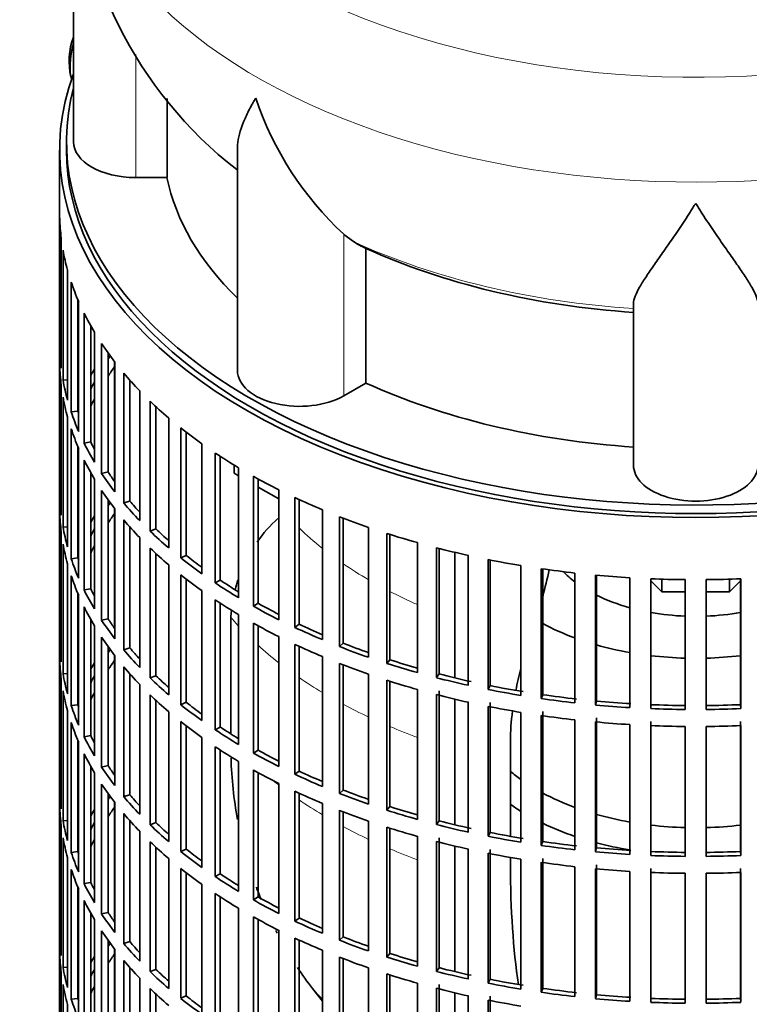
# Model space of a CAD drawing. Header units: millimetres. Extents: x 148 to 904, y -3036 to 2161.
# Tile 4 of 24: x 687 to 793, y -2901 to -2758. Entities that reach past the tile are written whole.
import ezdxf

# ---------------------------------------------------------------- set-up
doc = ezdxf.new("R2010")
doc.units = ezdxf.units.MM
for name, color, linetype in [('M5X8_UNI7687', 7, 'Continuous'), ('VSI134_DIFFUSORE', 7, 'Continuous'), ('VSI134_FILTRO_A', 7, 'Continuous'), ('VSI134_GIUNTO_8×', 7, 'Continuous'), ('VSI134_SUPPORTO_', 7, 'Continuous')]:
    doc.layers.add(name, color=color, linetype=linetype)

# ---------------------------------------------------------------- blocks, each defined once
blk = doc.blocks.new('SE4')
at = {"layer": 'M5X8_UNI7687', "color": 7, "linetype": 'Continuous', "lineweight": 35}
blk.add_arc((704.61, -2764.2), 10, 159.6255, 193.1681, dxfattribs=at)
blk.add_ellipse((696.44, -2762.48), major_axis=(1.01, 4.83), ratio=0.279258, start_param=1.436063, end_param=2.733198, dxfattribs=at)
at = {"layer": 'VSI134_DIFFUSORE', "color": 7, "linetype": 'Continuous', "lineweight": 35}
for p, q in [((695.24, -2732.78), (695.24, -2775.83)), ((708.77, -2781.03), (708.77, -2769.59)), ((718.96, -2776.74), (718.96, -2808.9)), ((704.24, -2781.03), (708.77, -2781.03)), ((735.75, -2790.28), (734.33, -2789.23)), ((737.53, -2810.73), (737.53, -2791.25)), ((776.24, -2822.6), (776.24, -2799.25)), ((734.33, -2812.58), (737.53, -2810.73))]:
    blk.add_line(p, q, dxfattribs=at)
at = {"layer": 'VSI134_DIFFUSORE', "color": 4, "linetype": 'Continuous', "lineweight": 9}
for p, q in [((704.24, -2781.03), (704.24, -2763.24)), ((734.33, -2812.58), (734.33, -2789.23))]:
    blk.add_line(p, q, dxfattribs=at)
at = {"layer": 'VSI134_DIFFUSORE', "color": 7, "linetype": 'Continuous', "lineweight": 35}
for centre, radius, start, end in [((756.57, -2731.53), 61.32, 181.1779, 232.0397), ((766.83, -2754.27), 47.73, 198.6373, 227.0857), ((743.66, -2777.89), 14.7, 237.4509, 245.3566)]:
    blk.add_arc(centre, radius, start, end, dxfattribs=at)
at = {"layer": 'VSI134_DIFFUSORE', "color": 4, "linetype": 'Continuous', "lineweight": 9}
for centre, major_axis, start_param, end_param in [((785.24, -2717.06), (85.67, 0), 2.813009, 6.283185), ((785.24, -2729.82), (-89.83, 0), 0, 3.209736), ((785.24, -2754.36), (-79.5, 0), 0.898849, 1.457346)]:
    blk.add_ellipse(centre, major_axis=major_axis, ratio=0.57735, start_param=start_param, end_param=end_param, dxfattribs=at)
at = {"layer": 'VSI134_DIFFUSORE', "color": 7, "linetype": 'Continuous', "lineweight": 35}
for centre, major_axis, start_param, end_param in [((704.24, -2775.83), (9, 0), 3.141593, 4.712389), ((785.24, -2775.83), (-77, 0), 0.117151, 0.534109), ((785.24, -2756.36), (-77, 0), 0.902549, 1.453645), ((727.96, -2808.9), (9, 0), 3.141593, 5.497787), ((785.24, -2775.83), (-77, 0), 0.902549, 1.453645), ((785.24, -2822.6), (-9, 0), 0, 3.141593)]:
    blk.add_ellipse(centre, major_axis=major_axis, ratio=0.57735, start_param=start_param, end_param=end_param, dxfattribs=at)
for points, knots in [([(718.96, -2776.76), (718.96, -2776.6), (718.97, -2776.44), (719.05, -2775.26), (719.34, -2774.21), (720.01, -2772.54), (720.27, -2771.96), (720.73, -2771.07), (720.89, -2770.77), (721.14, -2770.31), (721.28, -2770.08), (721.41, -2769.84), (721.5, -2769.69), (721.55, -2769.61), (721.6, -2769.53)], [0.4600931, 0.4600931, 0.4600931, 0.4600931, 0.5, 0.5, 0.75, 0.75, 0.875, 0.875, 0.9375, 0.9375, 0.96875, 0.984375, 0.984375, 1, 1, 1, 1]), ([(785.24, -2784.75), (785.11, -2784.96), (784.97, -2785.17), (784.71, -2785.59), (784.57, -2785.8), (784.18, -2786.42), (783.91, -2786.82), (783.13, -2788.01), (782.61, -2788.78), (781.6, -2790.25), (781.1, -2790.97), (780.15, -2792.32), (779.7, -2792.96), (778.86, -2794.18), (778.46, -2794.76), (777.92, -2795.58), (777.75, -2795.85), (777.43, -2796.36), (777.27, -2796.61), (776.86, -2797.33), (776.64, -2797.77), (776.33, -2798.57), (776.24, -2798.93), (776.24, -2799.25)], [0, 0, 0, 0, 0.03125, 0.03125, 0.0625, 0.0625, 0.125, 0.125, 0.25, 0.25, 0.375, 0.375, 0.5, 0.5, 0.625, 0.625, 0.6875, 0.6875, 0.75, 0.75, 0.875, 0.875, 1, 1, 1, 1]), ([(794.24, -2799.25), (794.24, -2798.93), (794.15, -2798.57), (793.84, -2797.77), (793.61, -2797.33), (793.2, -2796.62), (793.05, -2796.37), (792.73, -2795.85), (792.56, -2795.58), (792.02, -2794.76), (791.62, -2794.19), (790.78, -2792.96), (790.32, -2792.32), (789.38, -2790.97), (788.88, -2790.26), (787.87, -2788.78), (787.35, -2788.02), (786.56, -2786.82), (786.3, -2786.42), (785.9, -2785.8), (785.77, -2785.59), (785.5, -2785.17), (785.37, -2784.96), (785.24, -2784.75)], [0, 0, 0, 0, 0.125, 0.125, 0.25, 0.25, 0.3125, 0.3125, 0.375, 0.375, 0.5, 0.5, 0.625, 0.625, 0.75, 0.75, 0.875, 0.875, 0.9375, 0.9375, 0.96875, 0.96875, 1, 1, 1, 1])]:
    blk.add_open_spline(points, degree=3, knots=knots, dxfattribs=at)
at = {"layer": 'VSI134_FILTRO_A', "color": 7, "linetype": 'Continuous', "lineweight": 35}
for p, q in [((693.24, -2777.06), (693.24, -2941.18)), ((693.25, -2786.91), (693.25, -2805.69)), ((693.47, -2789.8), (693.47, -2808.58)), ((693.73, -2791.54), (693.73, -2810.32)), ((694.38, -2794.4), (694.38, -2813.18)), ((694.91, -2796.12), (694.91, -2814.9)), ((695.89, -2798.7), (695.89, -2814.78)), ((695.99, -2798.94), (695.99, -2817.72)), ((696.78, -2800.63), (696.78, -2819.41)), ((697.73, -2802.44), (697.73, -2819.24)), ((698.28, -2803.38), (698.28, -2822.16)), ((693.47, -2805.69), (693.25, -2805.69)), ((699.32, -2805.03), (699.32, -2823.81)), ((700.24, -2806.37), (700.24, -2823.58)), ((693.25, -2808.14), (693.25, -2826.92)), ((701.23, -2807.69), (701.23, -2826.47)), ((702.51, -2809.28), (702.51, -2828.06)), ((693.47, -2811.03), (693.47, -2829.81)), ((694.38, -2810.27), (693.73, -2810.32)), ((703.4, -2810.3), (703.4, -2827.79)), ((693.73, -2812.77), (693.73, -2831.55)), ((704.82, -2811.84), (704.82, -2830.62)), ((706.33, -2813.35), (706.33, -2832.13)), ((707.17, -2814.15), (707.17, -2831.82)), ((694.38, -2815.63), (694.38, -2834.41)), ((695.89, -2814.78), (694.91, -2814.9)), ((709.02, -2815.79), (709.02, -2834.57)), ((694.91, -2817.35), (694.91, -2836.13)), ((710.75, -2817.22), (710.75, -2836)), ((711.55, -2817.84), (711.55, -2835.65)), ((695.89, -2819.93), (695.89, -2836.01)), ((697.73, -2819.24), (696.78, -2819.41)), ((713.8, -2819.51), (713.8, -2838.29)), ((695.99, -2820.17), (695.99, -2838.95)), ((715.74, -2820.85), (715.74, -2839.63)), ((716.48, -2821.33), (716.48, -2839.24)), ((696.78, -2821.86), (696.78, -2840.64)), ((697.73, -2823.67), (697.73, -2840.47)), ((700.24, -2823.58), (699.32, -2823.81)), ((719.12, -2822.98), (719.12, -2841.76)), ((721.26, -2824.21), (721.26, -2842.99)), ((698.28, -2824.61), (698.28, -2843.39)), ((721.94, -2824.59), (721.94, -2842.57)), ((693.47, -2826.92), (693.25, -2826.92)), ((699.32, -2826.26), (699.32, -2845.03)), ((724.95, -2826.16), (724.95, -2844.94)), ((700.24, -2827.59), (700.24, -2844.81)), ((703.4, -2827.79), (702.51, -2828.06)), ((727.27, -2827.29), (727.27, -2846.07)), ((727.88, -2827.57), (727.88, -2845.61)), ((693.25, -2829.37), (693.25, -2848.15)), ((701.23, -2828.92), (701.23, -2847.7)), ((731.24, -2829.04), (731.24, -2847.82)), ((702.51, -2830.51), (702.51, -2849.29)), ((733.72, -2830.05), (733.72, -2848.83)), ((734.25, -2830.25), (734.25, -2848.34)), ((693.47, -2832.26), (693.47, -2851.04)), ((694.38, -2831.5), (693.73, -2831.55)), ((703.4, -2831.53), (703.4, -2849.02)), ((707.17, -2831.82), (706.33, -2832.13)), ((737.93, -2831.6), (737.93, -2850.38)), ((740.56, -2832.47), (740.56, -2851.25)), ((741.02, -2832.62), (741.02, -2850.74)), ((693.73, -2834), (693.73, -2852.78)), ((704.82, -2833.07), (704.82, -2851.85)), ((744.99, -2833.8), (744.99, -2852.58)), ((706.33, -2834.58), (706.33, -2853.36)), ((707.17, -2835.38), (707.17, -2853.05)), ((711.55, -2835.65), (710.75, -2836)), ((747.73, -2834.54), (747.73, -2853.32)), ((748.12, -2834.64), (748.12, -2852.79)), ((752.35, -2835.65), (752.35, -2854.43)), ((694.38, -2836.86), (694.38, -2855.64)), ((695.89, -2836.01), (694.91, -2836.13)), ((709.02, -2837.02), (709.02, -2855.8)), ((755.2, -2836.25), (755.2, -2855.03)), ((755.5, -2836.31), (755.5, -2854.47)), ((710.75, -2838.45), (710.75, -2857.23)), ((759.97, -2837.11), (759.97, -2855.89)), ((762.89, -2837.57), (762.89, -2856.35)), ((763.11, -2837.6), (763.11, -2855.78)), ((767.77, -2838.19), (767.77, -2856.97)), ((770.76, -2838.49), (770.76, -2857.27)), ((770.89, -2838.51), (770.89, -2856.7)), ((694.91, -2838.58), (694.91, -2857.36)), ((711.55, -2839.07), (711.55, -2856.88)), ((716.48, -2839.24), (715.74, -2839.63)), ((775.71, -2838.87), (775.71, -2857.65)), ((778.73, -2839.02), (778.73, -2857.8)), ((778.77, -2839.03), (778.77, -2857.23)), ((783.72, -2839.15), (783.72, -2857.93)), ((786.75, -2839.15), (786.75, -2857.93)), ((791.7, -2839.03), (791.7, -2857.23)), ((791.75, -2839.02), (791.75, -2857.8)), ((695.89, -2841.15), (695.89, -2857.24)), ((697.73, -2840.47), (696.78, -2840.64)), ((713.8, -2840.74), (713.8, -2859.52)), ((695.99, -2841.4), (695.99, -2860.18)), ((715.74, -2842.08), (715.74, -2860.86)), ((716.48, -2842.56), (716.48, -2860.47)), ((721.94, -2842.57), (721.26, -2842.99)), ((696.78, -2843.09), (696.78, -2861.87)), ((697.73, -2844.89), (697.73, -2861.69)), ((700.24, -2844.81), (699.32, -2845.03)), ((719.12, -2844.21), (719.12, -2862.98)), ((721.26, -2845.44), (721.26, -2864.22)), ((727.88, -2845.61), (727.27, -2846.07)), ((698.28, -2845.84), (698.28, -2864.62)), ((721.94, -2845.82), (721.94, -2863.8)), ((693.47, -2848.15), (693.25, -2848.15)), ((699.32, -2847.48), (699.32, -2866.26)), ((724.95, -2847.39), (724.95, -2866.17)), ((734.25, -2848.34), (733.72, -2848.83)), ((700.24, -2848.82), (700.24, -2866.04)), ((703.4, -2849.02), (702.51, -2849.29)), ((727.27, -2848.52), (727.27, -2867.29)), ((727.88, -2848.8), (727.88, -2866.84)), ((693.25, -2850.6), (693.25, -2869.38)), ((701.23, -2850.15), (701.23, -2868.93)), ((731.24, -2850.27), (731.24, -2869.05)), ((733.72, -2851.28), (733.72, -2870.05)), ((741.02, -2850.74), (740.56, -2851.25)), ((694.38, -2852.73), (693.73, -2852.78)), ((702.51, -2851.74), (702.51, -2870.51)), ((734.25, -2851.48), (734.25, -2869.57)), ((693.47, -2853.49), (693.47, -2872.26)), ((703.4, -2852.76), (703.4, -2870.25)), ((707.17, -2853.05), (706.33, -2853.36)), ((737.93, -2852.83), (737.93, -2871.61)), ((740.56, -2853.7), (740.56, -2872.48)), ((741.02, -2853.85), (741.02, -2871.97)), ((748.12, -2852.79), (747.73, -2853.32)), ((693.73, -2855.23), (693.73, -2874.01)), ((704.82, -2854.3), (704.82, -2873.08)), ((744.99, -2855.03), (744.99, -2873.81)), ((748.12, -2855.24), (748.12, -2874.02)), ((755.5, -2854.47), (755.2, -2855.03)), ((706.33, -2855.81), (706.33, -2874.59)), ((707.17, -2856.61), (707.17, -2874.28)), ((711.55, -2856.88), (710.75, -2857.23)), ((747.73, -2855.77), (747.73, -2874.55)), ((752.35, -2856.88), (752.35, -2875.66)), ((755.5, -2856.92), (755.5, -2875.7)), ((763.11, -2855.78), (762.89, -2856.35)), ((770.89, -2856.7), (770.76, -2857.27)), ((694.38, -2858.09), (694.38, -2876.87)), ((695.89, -2857.24), (694.91, -2857.36)), ((709.02, -2858.24), (709.02, -2877.02)), ((755.2, -2857.47), (755.2, -2876.25)), ((759.97, -2858.34), (759.97, -2877.12)), ((763.11, -2858.23), (763.11, -2877.01)), ((778.77, -2857.23), (778.73, -2857.8)), ((791.7, -2857.23), (791.75, -2857.8)), ((694.91, -2859.81), (694.91, -2878.59)), ((710.75, -2859.68), (710.75, -2878.46)), ((762.89, -2858.8), (762.89, -2877.57)), ((767.77, -2859.42), (767.77, -2878.2)), ((770.76, -2859.72), (770.76, -2878.5)), ((770.89, -2859.15), (770.89, -2877.93)), ((778.77, -2859.68), (778.77, -2878.46)), ((791.7, -2859.68), (791.7, -2878.46)), ((711.55, -2860.3), (711.55, -2878.1)), ((716.48, -2860.47), (715.74, -2860.86)), ((775.71, -2860.1), (775.71, -2878.88)), ((778.73, -2860.25), (778.73, -2879.03)), ((783.72, -2860.38), (783.72, -2879.16)), ((786.75, -2860.38), (786.75, -2879.16)), ((791.75, -2860.25), (791.75, -2879.03)), ((695.89, -2862.38), (695.89, -2878.46)), ((695.99, -2862.63), (695.99, -2881.41)), ((697.73, -2861.69), (696.78, -2861.87)), ((713.8, -2861.97), (713.8, -2880.75)), ((715.74, -2863.31), (715.74, -2882.09)), ((716.48, -2863.79), (716.48, -2881.7)), ((721.94, -2863.8), (721.26, -2864.22)), ((696.78, -2864.32), (696.78, -2883.1)), ((719.12, -2865.43), (719.12, -2884.21)), ((697.73, -2866.12), (697.73, -2882.92)), ((700.24, -2866.04), (699.32, -2866.26)), ((721.26, -2866.67), (721.26, -2885.45)), ((727.88, -2866.84), (727.27, -2867.29)), ((698.28, -2867.07), (698.28, -2885.85)), ((721.94, -2867.04), (721.94, -2885.02)), ((693.47, -2869.38), (693.25, -2869.38)), ((699.32, -2868.71), (699.32, -2887.49)), ((724.95, -2868.62), (724.95, -2887.4)), ((727.27, -2869.74), (727.27, -2888.52)), ((734.25, -2869.57), (733.72, -2870.05)), ((700.24, -2870.05), (700.24, -2887.27)), ((703.4, -2870.25), (702.51, -2870.51)), ((727.88, -2870.03), (727.88, -2888.07)), ((693.25, -2871.83), (693.25, -2890.61)), ((701.23, -2871.38), (701.23, -2890.16)), ((731.24, -2871.5), (731.24, -2890.28)), ((733.72, -2872.5), (733.72, -2891.28)), ((741.02, -2871.97), (740.56, -2872.48)), ((694.38, -2873.96), (693.73, -2874.01)), ((702.51, -2872.96), (702.51, -2891.74)), ((703.4, -2873.99), (703.4, -2891.48)), ((734.25, -2872.71), (734.25, -2890.8)), ((737.93, -2874.06), (737.93, -2892.83)), ((748.12, -2874.02), (747.73, -2874.55)), ((693.47, -2874.71), (693.47, -2893.49)), ((707.17, -2874.28), (706.33, -2874.59)), ((740.56, -2874.93), (740.56, -2893.71)), ((741.02, -2875.08), (741.02, -2893.2)), ((693.73, -2876.46), (693.73, -2895.24)), ((704.82, -2875.53), (704.82, -2894.3)), ((744.99, -2876.26), (744.99, -2895.04)), ((748.12, -2876.47), (748.12, -2895.25)), ((755.5, -2875.7), (755.2, -2876.25)), ((706.33, -2877.04), (706.33, -2895.82)), ((707.17, -2877.84), (707.17, -2895.51)), ((711.55, -2878.1), (710.75, -2878.46)), ((747.73, -2877), (747.73, -2895.78)), ((752.35, -2878.11), (752.35, -2896.89)), ((755.5, -2878.15), (755.5, -2896.93)), ((763.11, -2877.01), (762.89, -2877.57)), ((770.89, -2877.93), (770.76, -2878.5)), ((694.38, -2879.32), (694.38, -2898.1)), ((695.89, -2878.46), (694.91, -2878.59)), ((709.02, -2879.47), (709.02, -2898.25)), ((755.2, -2878.7), (755.2, -2897.48)), ((759.97, -2879.57), (759.97, -2898.35)), ((763.11, -2879.46), (763.11, -2898.24)), ((778.77, -2878.46), (778.73, -2879.03)), ((791.7, -2878.46), (791.75, -2879.03)), ((694.91, -2881.04), (694.91, -2899.82)), ((710.75, -2880.91), (710.75, -2899.68)), ((762.89, -2880.02), (762.89, -2898.8)), ((767.77, -2880.65), (767.77, -2899.43)), ((770.76, -2880.95), (770.76, -2899.73)), ((770.89, -2880.38), (770.89, -2899.16)), ((778.77, -2880.9), (778.77, -2899.68)), ((791.7, -2880.9), (791.7, -2899.68)), ((711.55, -2881.53), (711.55, -2899.33)), ((716.48, -2881.7), (715.74, -2882.09)), ((775.71, -2881.33), (775.71, -2900.11)), ((778.73, -2881.48), (778.73, -2900.26)), ((783.72, -2881.61), (783.72, -2900.39)), ((786.75, -2881.61), (786.75, -2900.39)), ((791.75, -2881.48), (791.75, -2900.26)), ((695.89, -2883.61), (695.89, -2899.69)), ((695.99, -2883.86), (695.99, -2902.64)), ((697.73, -2882.92), (696.78, -2883.1)), ((713.8, -2883.2), (713.8, -2901.98)), ((715.74, -2884.53), (715.74, -2903.31)), ((716.48, -2885.02), (716.48, -2902.92)), ((721.94, -2885.02), (721.26, -2885.45)), ((696.78, -2885.55), (696.78, -2904.33)), ((719.12, -2886.66), (719.12, -2905.44)), ((697.73, -2887.35), (697.73, -2904.15)), ((698.28, -2888.3), (698.28, -2907.08)), ((700.24, -2887.27), (699.32, -2887.49)), ((721.26, -2887.9), (721.26, -2906.68)), ((721.94, -2888.27), (721.94, -2906.25)), ((727.88, -2888.07), (727.27, -2888.52)), ((693.47, -2890.6), (693.25, -2890.61)), ((699.32, -2889.94), (699.32, -2908.72)), ((724.95, -2889.85), (724.95, -2908.63)), ((727.27, -2890.97), (727.27, -2909.75)), ((734.25, -2890.8), (733.72, -2891.28)), ((700.24, -2891.28), (700.24, -2908.5)), ((703.4, -2891.48), (702.51, -2891.74)), ((727.88, -2891.26), (727.88, -2909.29)), ((693.25, -2893.06), (693.25, -2911.84)), ((701.23, -2892.61), (701.23, -2911.39)), ((731.24, -2892.73), (731.24, -2911.51)), ((733.72, -2893.73), (733.72, -2912.51)), ((734.25, -2893.94), (734.25, -2912.03)), ((741.02, -2893.2), (740.56, -2893.71)), ((694.38, -2895.19), (693.73, -2895.24)), ((702.51, -2894.19), (702.51, -2912.97)), ((703.4, -2895.22), (703.4, -2912.71)), ((737.93, -2895.28), (737.93, -2914.06)), ((748.12, -2895.25), (747.73, -2895.78)), ((693.47, -2895.94), (693.47, -2914.72)), ((704.82, -2896.75), (704.82, -2915.53)), ((707.17, -2895.51), (706.33, -2895.82)), ((740.56, -2896.16), (740.56, -2914.94)), ((741.02, -2896.31), (741.02, -2914.43)), ((693.73, -2897.68), (693.73, -2916.46)), ((706.33, -2898.27), (706.33, -2917.05)), ((744.99, -2897.49), (744.99, -2916.27)), ((747.73, -2898.23), (747.73, -2917.01)), ((748.12, -2897.7), (748.12, -2916.48)), ((755.5, -2896.93), (755.2, -2897.48)), ((763.11, -2898.24), (762.89, -2898.8)), ((695.89, -2899.69), (694.91, -2899.82)), ((707.17, -2899.06), (707.17, -2916.74)), ((711.55, -2899.33), (710.75, -2899.68)), ((752.35, -2899.33), (752.35, -2918.11)), ((755.5, -2899.38), (755.5, -2918.16)), ((770.89, -2899.16), (770.76, -2899.73)), ((778.77, -2899.68), (778.73, -2900.26)), ((791.7, -2899.68), (791.75, -2900.26)), ((694.38, -2900.55), (694.38, -2919.33)), ((755.2, -2899.93), (755.2, -2918.71))]:
    blk.add_line(p, q, dxfattribs=at)
for centre, major_axis, start_param, end_param in [((785.24, -2777.06), (-92, 0), -0.208894, 3.350487), ((785.24, -2777.06), (-91, 0), 0, 3.141593), ((785.24, -2786.04), (-92, 0), 0.016456, 0.07081), ((785.24, -2786.04), (-92, 0), 0.103722, 0.158077), ((785.24, -2786.04), (-92, 0), 0.190989, 0.245343), ((785.24, -2786.04), (-92, 0), 0.278255, 0.33261), ((785.24, -2804.82), (-92, 0), 0.016456, 0.07081), ((785.24, -2786.04), (-92, 0), 0.365522, 0.419876), ((785.24, -2826.05), (-91, 0), -0.374965, -0.365223), ((785.24, -2807.27), (-92, 0), 0.016456, 0.07081), ((785.24, -2828.5), (-91, 0), -0.392699, -0.365223), ((785.24, -2826.05), (-92, 0), -0.33261, -0.313806), ((785.24, -2786.04), (-92, 0), 0.452788, 0.507143), ((785.24, -2804.82), (-92, 0), 0.103722, 0.158077), ((785.24, -2826.05), (-91, 0), -0.299174, -0.277957), ((785.24, -2807.27), (-92, 0), 0.103722, 0.158077), ((785.24, -2828.5), (-91, 0), -0.299174, -0.277957), ((785.24, -2786.04), (-92, 0), 0.540055, 0.594409), ((785.24, -2804.82), (-92, 0), 0.190989, 0.245343), ((785.24, -2804.82), (-91, 0), 0.19069, 0.196715), ((785.24, -2807.27), (-92, 0), 0.190989, 0.245343), ((785.24, -2786.04), (-92, 0), 0.627321, 0.681676), ((785.24, -2804.82), (-92, 0), 0.278255, 0.33261), ((785.24, -2804.82), (-91, 0), 0.277957, 0.299174), ((785.24, -2786.04), (-92, 0), 0.714588, 0.768942), ((785.24, -2807.27), (-92, 0), 0.278255, 0.33261), ((785.24, -2804.82), (-92, 0), 0.365522, 0.419876), ((785.24, -2804.82), (-91, 0), 0.365223, 0.394539), ((785.24, -2786.04), (-92, 0), 0.801854, 0.856209), ((785.24, -2826.05), (-92, 0), 0.016456, 0.07081), ((785.24, -2807.27), (-92, 0), 0.365522, 0.419876), ((785.24, -2847.28), (-91, 0), -0.374965, -0.365223), ((785.24, -2804.82), (-92, 0), 0.452788, 0.507143), ((785.24, -2804.82), (-91, 0), 0.45249, 0.486998), ((785.24, -2786.04), (-92, 0), 0.889121, 0.943475), ((785.24, -2828.5), (-92, 0), 0.016456, 0.07081), ((785.24, -2847.28), (-92, 0), -0.33261, -0.313806), ((785.24, -2849.73), (-91, 0), -0.394539, -0.365223), ((785.24, -2807.27), (-92, 0), 0.452788, 0.507143), ((785.24, -2786.04), (-92, 0), 0.976387, 1.030742), ((785.24, -2826.05), (-92, 0), 0.103722, 0.158077), ((785.24, -2847.28), (-91, 0), -0.299174, -0.277957), ((785.24, -2804.82), (-92, 0), 0.540055, 0.594409), ((785.24, -2804.82), (-91, 0), 0.539756, 0.577951), ((785.24, -2786.04), (-92, 0), 1.063654, 1.118008), ((785.24, -2828.5), (-92, 0), 0.103722, 0.158077), ((785.24, -2849.73), (-91, 0), -0.299174, -0.277957), ((785.24, -2807.27), (-92, 0), 0.540055, 0.594409), ((785.24, -2804.82), (-91, 0), 0.627022, 0.668018), ((785.24, -2786.04), (-92, 0), 1.15092, 1.205275), ((785.24, -2826.05), (-92, 0), 0.190989, 0.245343), ((785.24, -2826.05), (-91, 0), 0.19069, 0.196715), ((785.24, -2804.82), (-92, 0), 0.627321, 0.681676), ((785.24, -2786.04), (-92, 0), 1.238186, 1.292541), ((785.24, -2807.27), (-92, 0), 0.627321, 0.681676), ((785.24, -2786.04), (-92, 0), 1.325453, 1.379807), ((785.24, -2786.04), (-92, 0), 1.412719, 1.467074), ((785.24, -2828.5), (-92, 0), 0.190989, 0.245343), ((785.24, -2804.82), (-92, 0), 0.714588, 0.768942), ((785.24, -2804.82), (-91, 0), 0.714289, 0.757518), ((785.24, -2786.04), (-92, 0), 1.499986, 1.55434), ((785.24, -2786.04), (92, 0), 4.728845, 4.783199), ((785.24, -2826.05), (-92, 0), 0.278255, 0.33261), ((785.24, -2826.05), (-91, 0), 0.277957, 0.299174), ((785.24, -2807.27), (-92, 0), 0.714588, 0.768942), ((785.24, -2804.82), (-91, 0), 0.801555, 0.846635), ((785.24, -2828.5), (-92, 0), 0.278255, 0.33261), ((785.24, -2804.82), (-92, 0), 0.801854, 0.856209), ((785.24, -2826.05), (-92, 0), 0.365522, 0.419876), ((785.24, -2826.05), (-91, 0), 0.365223, 0.394539), ((785.24, -2807.27), (-92, 0), 0.801854, 0.856209), ((785.24, -2804.82), (-91, 0), 0.888822, 0.935485), ((785.24, -2804.82), (-92, 0), 0.889121, 0.943475), ((785.24, -2847.28), (-92, 0), 0.016456, 0.07081), ((785.24, -2828.5), (-92, 0), 0.365522, 0.419876), ((785.24, -2804.82), (-91, 0), 0.976088, 1.024141), ((785.24, -2868.51), (-91, 0), -0.374965, -0.365223), ((785.24, -2826.05), (-92, 0), 0.452788, 0.507143), ((785.24, -2826.05), (-91, 0), 0.45249, 0.486998), ((785.24, -2807.27), (-92, 0), 0.889121, 0.943475), ((785.24, -2804.82), (-92, 0), 0.976387, 1.030742), ((785.24, -2849.73), (-92, 0), 0.016456, 0.07081), ((785.24, -2868.51), (-92, 0), -0.33261, -0.313806), ((785.24, -2870.96), (-91, 0), -0.394539, -0.365223), ((785.24, -2807.27), (-92, 0), 0.976387, 1.030742), ((785.24, -2804.82), (-92, 0), 1.063654, 1.118008), ((785.24, -2804.82), (-91, 0), 1.063355, 1.112655), ((785.24, -2828.5), (-92, 0), 0.452788, 0.507143), ((785.24, -2847.28), (-92, 0), 0.103722, 0.158077), ((785.24, -2868.51), (-91, 0), -0.299174, -0.277957), ((785.24, -2826.05), (-92, 0), 0.540055, 0.594409), ((785.24, -2826.05), (-91, 0), 0.539756, 0.577951), ((785.24, -2807.27), (-92, 0), 1.063654, 1.118008), ((785.24, -2804.82), (-92, 0), 1.15092, 1.205275), ((785.24, -2804.82), (-91, 0), 1.150621, 1.205573), ((785.24, -2849.73), (-92, 0), 0.103722, 0.158077), ((785.24, -2870.96), (-91, 0), -0.299174, -0.277957), ((785.24, -2804.82), (-92, 0), 1.238186, 1.292541), ((785.24, -2804.82), (-91, 0), 1.237888, 1.29284), ((785.24, -2828.5), (-92, 0), 0.540055, 0.594409), ((785.24, -2826.05), (-91, 0), 0.627022, 0.668018), ((785.24, -2807.27), (-92, 0), 1.15092, 1.205275), ((785.24, -2804.82), (-92, 0), 1.325453, 1.379807), ((785.24, -2804.82), (-91, 0), 1.325154, 1.380106), ((785.24, -2804.82), (-91, 0), 1.412421, 1.467373), ((785.24, -2847.28), (-92, 0), 0.190989, 0.245343), ((785.24, -2847.28), (-91, 0), 0.19069, 0.196715), ((785.24, -2826.05), (-92, 0), 0.627321, 0.681676), ((785.24, -2807.27), (-92, 0), 1.238186, 1.292541), ((785.24, -2804.82), (-92, 0), 1.412719, 1.467074), ((785.24, -2804.82), (-92, 0), 1.499986, 1.55434), ((785.24, -2804.82), (-91, 0), 1.499687, 1.554639), ((785.24, -2804.82), (91, 0), 4.728546, 4.783498), ((785.24, -2804.82), (92, 0), 4.728845, 4.783199), ((785.24, -2849.73), (-92, 0), 0.190989, 0.245343), ((785.24, -2828.5), (-92, 0), 0.627321, 0.681676), ((785.24, -2807.27), (-92, 0), 1.325453, 1.379807), ((785.24, -2807.27), (-92, 0), 1.412719, 1.467074), ((785.24, -2826.05), (-92, 0), 0.714588, 0.768942), ((785.24, -2826.05), (-91, 0), 0.714289, 0.757518), ((785.24, -2807.27), (-92, 0), 1.499986, 1.55434), ((785.24, -2807.27), (92, 0), 4.728845, 4.783199), ((785.24, -2847.28), (-92, 0), 0.278255, 0.33261), ((785.24, -2847.28), (-91, 0), 0.277957, 0.299174), ((785.24, -2828.5), (-92, 0), 0.714588, 0.768942), ((785.24, -2826.05), (-91, 0), 0.801555, 0.846635), ((785.24, -2849.73), (-92, 0), 0.278255, 0.33261), ((785.24, -2826.05), (-92, 0), 0.801854, 0.856209), ((785.24, -2847.28), (-92, 0), 0.365522, 0.419876), ((785.24, -2847.28), (-91, 0), 0.365223, 0.394539), ((785.24, -2828.5), (-92, 0), 0.801854, 0.856209), ((785.24, -2826.05), (-91, 0), 0.888822, 0.935485), ((785.24, -2826.05), (-92, 0), 0.889121, 0.943475), ((785.24, -2868.51), (-92, 0), 0.016456, 0.07081), ((785.24, -2849.73), (-92, 0), 0.365522, 0.419876), ((785.24, -2828.5), (-92, 0), 0.889121, 0.943475), ((785.24, -2826.05), (-91, 0), 0.976088, 1.024141), ((785.24, -2889.74), (-91, 0), -0.374965, -0.365223), ((785.24, -2847.28), (-92, 0), 0.452788, 0.507143), ((785.24, -2847.28), (-91, 0), 0.45249, 0.486998), ((785.24, -2826.05), (-92, 0), 0.976387, 1.030742), ((785.24, -2870.96), (-92, 0), 0.016456, 0.07081), ((785.24, -2889.74), (-92, 0), -0.33261, -0.313806), ((785.24, -2892.19), (-91, 0), -0.394539, -0.365223), ((785.24, -2828.5), (-92, 0), 0.976387, 1.030742), ((785.24, -2826.05), (-92, 0), 1.063654, 1.118008), ((785.24, -2826.05), (-91, 0), 1.063355, 1.112655), ((785.24, -2868.51), (-92, 0), 0.103722, 0.158077), ((785.24, -2849.73), (-92, 0), 0.452788, 0.507143), ((785.24, -2826.05), (-91, 0), 1.150621, 1.205573), ((785.24, -2889.74), (-91, 0), -0.299174, -0.277957), ((785.24, -2847.28), (-92, 0), 0.540055, 0.594409), ((785.24, -2847.28), (-91, 0), 0.539756, 0.577951), ((785.24, -2828.5), (-92, 0), 1.063654, 1.118008), ((785.24, -2826.05), (-92, 0), 1.15092, 1.205275), ((785.24, -2870.96), (-92, 0), 0.103722, 0.158077), ((785.24, -2892.19), (-91, 0), -0.299174, -0.277957), ((785.24, -2826.05), (-92, 0), 1.238186, 1.292541), ((785.24, -2826.05), (-91, 0), 1.237888, 1.29284), ((785.24, -2849.73), (-92, 0), 0.540055, 0.594409), ((785.24, -2847.28), (-91, 0), 0.627022, 0.668018), ((785.24, -2828.5), (-92, 0), 1.15092, 1.205275), ((785.24, -2826.05), (-92, 0), 1.325453, 1.379807), ((785.24, -2826.05), (-91, 0), 1.325154, 1.380106), ((785.24, -2826.05), (-91, 0), 1.412421, 1.467373), ((785.24, -2868.51), (-92, 0), 0.190989, 0.245343), ((785.24, -2868.51), (-91, 0), 0.19069, 0.196715), ((785.24, -2847.28), (-92, 0), 0.627321, 0.681676), ((785.24, -2828.5), (-92, 0), 1.238186, 1.292541), ((785.24, -2826.05), (-92, 0), 1.412719, 1.467074), ((785.24, -2826.05), (-92, 0), 1.499986, 1.55434), ((785.24, -2826.05), (-91, 0), 1.499687, 1.554639), ((785.24, -2826.05), (91, 0), 4.728546, 4.783498), ((785.24, -2826.05), (92, 0), 4.728845, 4.783199), ((785.24, -2870.96), (-92, 0), 0.190989, 0.245343), ((785.24, -2849.73), (-92, 0), 0.627321, 0.681676), ((785.24, -2828.5), (-92, 0), 1.325453, 1.379807), ((785.24, -2828.5), (-92, 0), 1.412719, 1.467074), ((785.24, -2847.28), (-92, 0), 0.714588, 0.768942), ((785.24, -2847.28), (-91, 0), 0.714289, 0.757518), ((785.24, -2828.5), (-92, 0), 1.499986, 1.55434), ((785.24, -2828.5), (92, 0), 4.728845, 4.783199), ((785.24, -2868.51), (-92, 0), 0.278255, 0.33261), ((785.24, -2868.51), (-91, 0), 0.277957, 0.299174), ((785.24, -2849.73), (-92, 0), 0.714588, 0.768942), ((785.24, -2847.28), (-92, 0), 0.801854, 0.856209), ((785.24, -2847.28), (-91, 0), 0.801555, 0.846635), ((785.24, -2870.96), (-92, 0), 0.278255, 0.33261), ((785.24, -2868.51), (-92, 0), 0.365522, 0.419876), ((785.24, -2868.51), (-91, 0), 0.365223, 0.394539), ((785.24, -2849.73), (-92, 0), 0.801854, 0.856209), ((785.24, -2847.28), (-91, 0), 0.888822, 0.935485), ((785.24, -2847.28), (-92, 0), 0.889121, 0.943475), ((785.24, -2889.74), (-92, 0), 0.016456, 0.07081), ((785.24, -2870.96), (-92, 0), 0.365522, 0.419876), ((785.24, -2849.73), (-92, 0), 0.889121, 0.943475), ((785.24, -2847.28), (-91, 0), 0.976088, 1.024141), ((785.24, -2910.96), (-91, 0), -0.374965, -0.365223), ((785.24, -2868.51), (-92, 0), 0.452788, 0.507143), ((785.24, -2868.51), (-91, 0), 0.45249, 0.486998), ((785.24, -2847.28), (-92, 0), 0.976387, 1.030742), ((785.24, -2892.19), (-92, 0), 0.016456, 0.07081), ((785.24, -2910.96), (-92, 0), -0.33261, -0.313806), ((785.24, -2913.41), (-91, 0), -0.394539, -0.365223), ((785.24, -2849.73), (-92, 0), 0.976387, 1.030742), ((785.24, -2847.28), (-92, 0), 1.063654, 1.118008), ((785.24, -2847.28), (-91, 0), 1.063355, 1.112655), ((785.24, -2889.74), (-92, 0), 0.103722, 0.158077), ((785.24, -2870.96), (-92, 0), 0.452788, 0.507143), ((785.24, -2847.28), (-91, 0), 1.150621, 1.205573), ((785.24, -2910.96), (-91, 0), -0.299174, -0.277957), ((785.24, -2868.51), (-92, 0), 0.540055, 0.594409), ((785.24, -2868.51), (-91, 0), 0.539756, 0.577951), ((785.24, -2849.73), (-92, 0), 1.063654, 1.118008), ((785.24, -2847.28), (-92, 0), 1.15092, 1.205275), ((785.24, -2892.19), (-92, 0), 0.103722, 0.158077), ((785.24, -2913.41), (-91, 0), -0.299174, -0.277957), ((785.24, -2870.96), (-92, 0), 0.540055, 0.594409), ((785.24, -2849.73), (-92, 0), 1.15092, 1.205275), ((785.24, -2847.28), (-92, 0), 1.238186, 1.292541), ((785.24, -2847.28), (-91, 0), 1.237888, 1.29284), ((785.24, -2847.28), (-91, 0), 1.325154, 1.380106), ((785.24, -2889.74), (-91, 0), 0.19069, 0.196715), ((785.24, -2868.51), (-92, 0), 0.627321, 0.681676), ((785.24, -2868.51), (-91, 0), 0.627022, 0.668018), ((785.24, -2847.28), (-92, 0), 1.325453, 1.379807), ((785.24, -2847.28), (-91, 0), 1.412421, 1.467373), ((785.24, -2847.28), (-91, 0), 1.499687, 1.554639), ((785.24, -2847.28), (91, 0), 4.728546, 4.783498), ((785.24, -2889.74), (-92, 0), 0.190989, 0.245343), ((785.24, -2849.73), (-92, 0), 1.238186, 1.292541), ((785.24, -2847.28), (-92, 0), 1.412719, 1.467074), ((785.24, -2847.28), (-92, 0), 1.499986, 1.55434), ((785.24, -2847.28), (92, 0), 4.728845, 4.783199)]:
    blk.add_ellipse(centre, major_axis=major_axis, ratio=0.57735, start_param=start_param, end_param=end_param, dxfattribs=at)
at = {"layer": 'VSI134_GIUNTO_8×', "color": 7, "linetype": 'Continuous', "lineweight": 35}
for centre, major_axis, start_param, end_param in [((785.24, -2831.76), (-22, 0), 0.512266, 0.653708), ((785.24, -2831.76), (-22, 0), 0.860097, 1.12301), ((785.24, -2831.76), (-22, 0), 1.272507, 1.501929), ((785.24, -2831.76), (-22, 0), 1.639664, 1.869086), ((785.24, -2831.76), (-32.5, 0), 0.821803, 1.003487), ((785.24, -2831.76), (-32.5, 0), 1.113415, 1.273341), ((785.24, -2831.76), (-32.5, 0), 1.370522, 1.524199), ((785.24, -2831.76), (-32.5, 0), 1.617394, 1.771071), ((785.24, -2856.26), (-32.5, 0), 0.601935, 0.680034), ((785.24, -2856.26), (-32.5, 0), 0.821803, 1.003487), ((785.24, -2859.09), (34.5, 0), 3.823362, 3.890437), ((785.24, -2856.26), (-32.5, 0), 1.113415, 1.273341), ((785.24, -2859.09), (34.5, 0), 4.016029, 4.181601), ((785.24, -2856.26), (-32.5, 0), 1.370522, 1.524199), ((785.24, -2856.26), (-32.5, 0), 1.617394, 1.771071), ((785.24, -2859.09), (34.5, 0), 4.283346, 4.432658)]:
    blk.add_ellipse(centre, major_axis=major_axis, ratio=0.57735, start_param=start_param, end_param=end_param, dxfattribs=at)
at = {"layer": 'VSI134_SUPPORTO_', "color": 7, "linetype": 'Continuous', "lineweight": 35}
for p, q in [((694.24, -2775.83), (694.24, -2777.06)), ((701.16, -2824.93), (701.16, -2807.61)), ((718.48, -2823.76), (718.48, -2822.59)), ((719.12, -2824.13), (718.48, -2823.76)), ((724.95, -2827.49), (721.94, -2825.76)), ((701.16, -2846.15), (701.16, -2828.84)), ((750.41, -2853.36), (750.41, -2835.2)), ((780.33, -2840.9), (778.77, -2839.34)), ((780.33, -2840.9), (780.33, -2839.08)), ((790.15, -2840.9), (790.15, -2839.08)), ((791.7, -2839.34), (790.15, -2840.9)), ((783.72, -2840.9), (780.33, -2840.9)), ((790.15, -2840.9), (786.75, -2840.9)), ((718.01, -2844.62), (718.01, -2861.46)), ((701.16, -2867.38), (701.16, -2850.07)), ((750.41, -2874.59), (750.41, -2856.43)), ((758.45, -2876.26), (758.45, -2862.39)), ((701.16, -2888.61), (701.16, -2871.3)), ((750.41, -2895.82), (750.41, -2877.66)), ((758.45, -2880.44), (758.45, -2879.31)), ((701.16, -2909.84), (701.16, -2892.53)), ((729.8, -2898.27), (731.24, -2900.11)), ((750.41, -2917.05), (750.41, -2898.89))]:
    blk.add_line(p, q, dxfattribs=at)
for centre, radius, start, end in [((738.88, -2845.75), 20.9, 132.2885, 144.8366), ((738.88, -2845.75), 20.9, 161.6046, 165.7625), ((738.88, -2845.75), 20.9, 174.1802, 176.902), ((775.57, -2863.35), 57.56, 181.5895, 190.4957), ((775.57, -2863.35), 57.56, 200.6285, 202.5098), ((775.57, -2863.35), 57.56, 207.4475, 207.8764), ((775.57, -2863.35), 57.56, 213.6, 217.3447)]:
    blk.add_arc(centre, radius, start, end, dxfattribs=at)
for centre, major_axis, ratio, start_param, end_param in [((785.24, -2775.83), (91, 0), 0.57735, 2.993207, 6.283185), ((753.09, -2836.6), (8.14, 34.04), 0.31246, 4.639612, 4.753819), ((764.19, -2854.39), (3.49, 14.59), 0.31246, 1.479895, 1.698732), ((764.19, -2854.39), (3.49, 14.59), 0.31246, -4.378668, -4.059125), ((792.89, -2832.44), (-20.93, -87.53), 0.31246, -0.917533, -0.65805)]:
    blk.add_ellipse(centre, major_axis=major_axis, ratio=ratio, start_param=start_param, end_param=end_param, dxfattribs=at)
at = {"layer": 'VSI134_SUPPORTO_', "color": 4, "linetype": 'Continuous', "lineweight": 9}
for centre, major_axis, start_param, end_param in [((785.24, -2812.12), (-66.6, 0), 0.533057, 0.625209), ((785.24, -2812.12), (-66.6, 0), 0.698932, 0.780897), ((785.24, -2812.12), (-66.6, 0), 0.844673, 0.921885), ((785.24, -2825.42), (-75, 0), 0.459415, 0.491682), ((785.24, -2825.42), (-75, 0), 0.566131, 0.63707), ((785.24, -2825.42), (-75, 0), 0.70007, 0.766956), ((785.24, -2825.42), (-75, 0), 0.823319, 0.888301), ((785.24, -2825.42), (-75, 0), 0.94022, 1.004352), ((785.24, -2843.1), (-75, 0), 0.618187, 0.63707), ((785.24, -2843.1), (-75, 0), 0.70007, 0.766956), ((785.24, -2843.1), (-75, 0), 0.823319, 0.888301), ((785.24, -2843.1), (-75, 0), 0.94022, 1.004352), ((785.24, -2881.89), (-62.27, 0), 0.473078, 0.521266)]:
    blk.add_ellipse(centre, major_axis=major_axis, ratio=0.57735, start_param=start_param, end_param=end_param, dxfattribs=at)

msp = doc.modelspace()

# ---------------------------------------------------------------- block references
msp.add_blockref('SE4', (0, 0))

doc.saveas('drawing.dxf')
